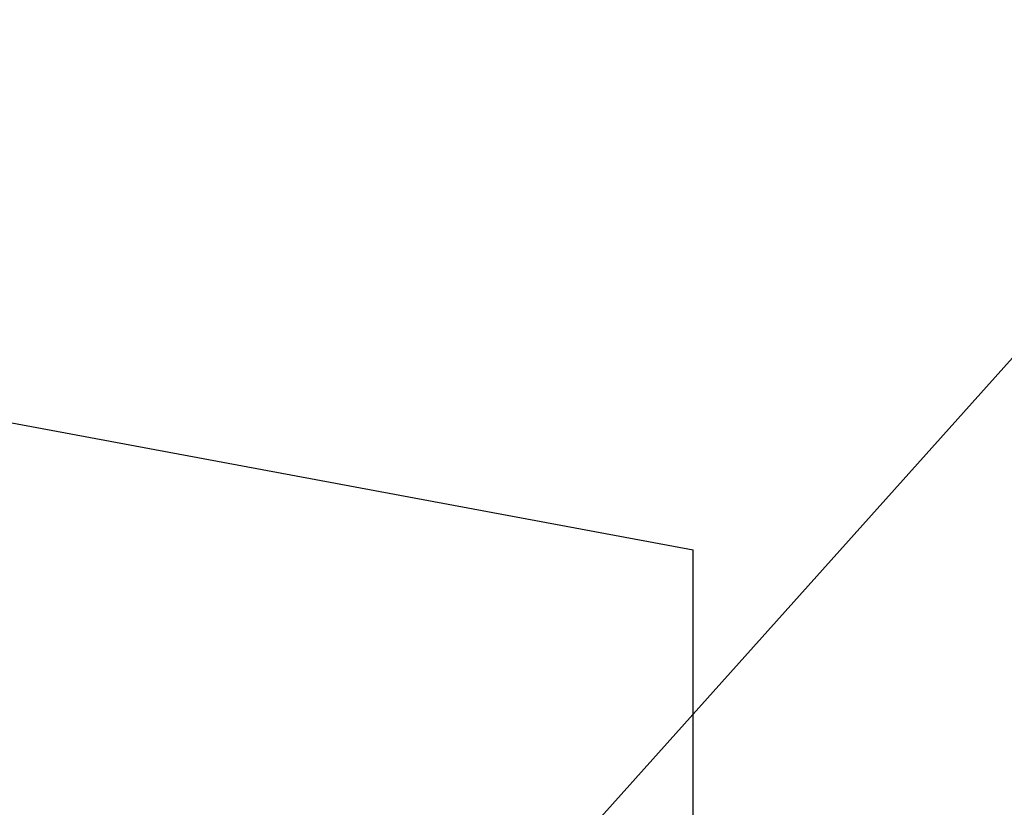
# Model space of a CAD drawing. Header units: millimetres. Extents: x -20520 to 12860, y -2780 to 10870.
# Tile 97 of 147: x -6442 to -5862, y 7120 to 7585. Entities that reach past the tile are written whole.
import ezdxf

# ---------------------------------------------------------------- set-up
doc = ezdxf.new("R2010")
doc.units = ezdxf.units.MM
doc.header["$LTSCALE"] = 0.5
doc.header["$MEASUREMENT"] = 0
doc.linetypes.add('PLINE', pattern=[0])
doc.layers.add('858- Detaljer(Nye konstruksjoner)', color=7, linetype='Continuous')
doc.dimstyles.new('GENERATED_STYLE__2', dxfattribs={"dimtxt": 0.18, "dimasz": 182.4, "dimexe": 0.18, "dimexo": 0.0625, "dimgap": 0, "dimtad": 0, "dimtih": 1, "dimtoh": 1, "dimdec": 4, "dimzin": 0, "dimdsep": 46, "dimcen": 0.09, "dimadec": 0, "dimazin": 0, "dimtfac": 1, "dimtdec": 4, "dimtmove": 0, "dimatfit": 3, "dimldrblk": 'ARROWHEAD_5', "dimfxl": 1, "dimtolj": 1, "dimtzin": 0, "dimarcsym": 0})

# ---------------------------------------------------------------- blocks, each defined once
blk = doc.blocks.new('ARROWHEAD_5')
at = {"linetype": 'Continuous'}
blk.add_hatch(color=256, dxfattribs=at).paths.add_polyline_path([(-1, 0.2679), (0, 0), (-1, -0.2679)])
blk.add_line((0, 0), (-1, 0), dxfattribs=at)

msp = doc.modelspace()

# ---------------------------------------------------------------- linework, layer by layer
at = {"layer": '858- Detaljer(Nye konstruksjoner)', "linetype": 'PLINE'}
for p in [(-12876, 8544.14), (-6045.74, 6950)]:
    msp.add_line(p, (-6045.74, 7272.06), dxfattribs=at)

# ---------------------------------------------------------------- leaders
at = {"layer": '858- Detaljer(Nye konstruksjoner)', "linetype": 'PLINE', "annotation_type": 0, "has_hookline": 1, "hookline_direction": 0, "text_width": 529.5}
msp.add_leader([(-6348.76, 6836.91), (-5725.85, 7532.36), (-5824.38, 7459.82), (-5641.98, 7459.82)], dimstyle='GENERATED_STYLE__2', dxfattribs=at)

doc.saveas('drawing.dxf')
